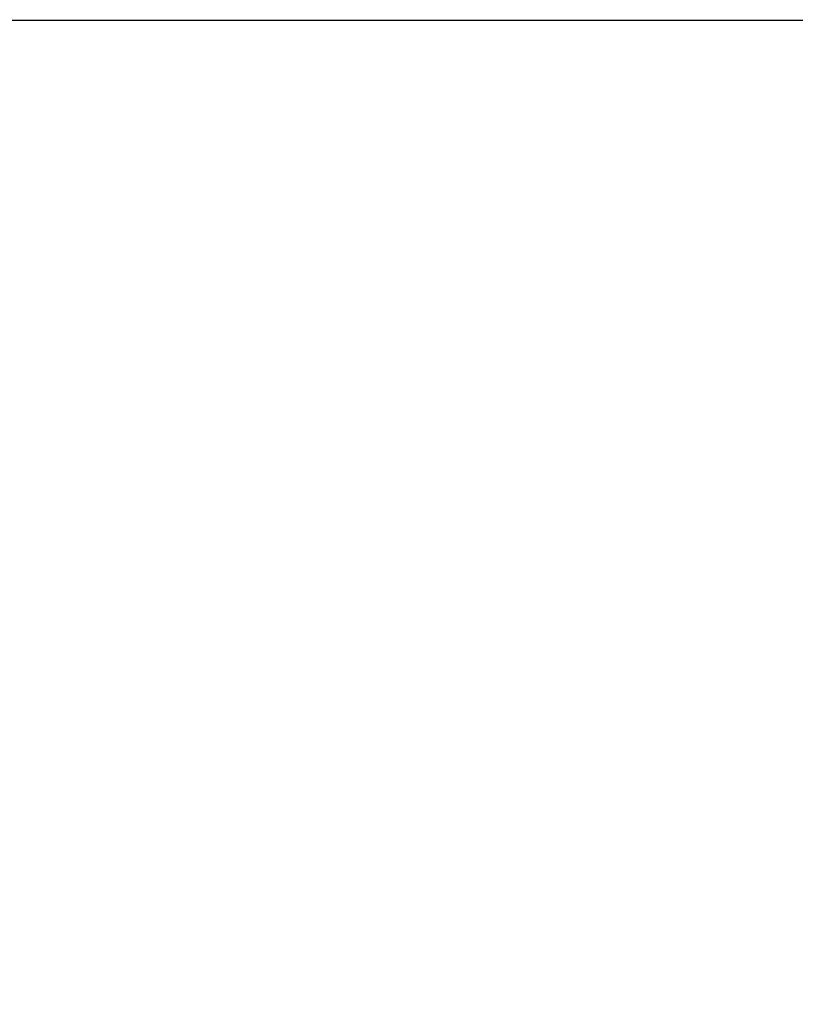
# Model space of a CAD drawing. Header units: millimetres. Extents: x 111285 to 237437, y -9513 to 52045.
# Tile 52 of 117: x 139093 to 139152, y 326 to 400. Entities that reach past the tile are written whole.
import ezdxf

# ---------------------------------------------------------------- set-up
doc = ezdxf.new("R2010")
doc.units = ezdxf.units.MM
doc.header["$LTSCALE"] = 100
doc.layers.get('0').update_dxf_attribs({"color": 252})

# ---------------------------------------------------------------- blocks, each defined once
blk = doc.blocks.new('SR8-hori')
at = {"linetype": 'Continuous'}
blk.add_lwpolyline([(1453, -5.1), (1546, -5.1)], dxfattribs=at)
blk.add_arc((2467, -5.1), 1014.5, 179.997825, 270)
blk = doc.blocks.new('onderlegger beganegrond')
blk.add_blockref('SR8-hori', (11480, 405.1))

msp = doc.modelspace()

# ---------------------------------------------------------------- linework, layer by layer
at = {"linetype": 'Continuous'}
msp.add_lwpolyline([(139084.999, 400), (139177.999, 400)], dxfattribs=at)
msp.add_lwpolyline([(139084.999, 400), (139177.999, 400)], dxfattribs=at)
msp.add_lwpolyline([(139084.999, 400), (139177.999, 400)], dxfattribs=at)

# ---------------------------------------------------------------- block references
msp.add_blockref('onderlegger beganegrond', (126151.999, 0))

doc.saveas('drawing.dxf')
